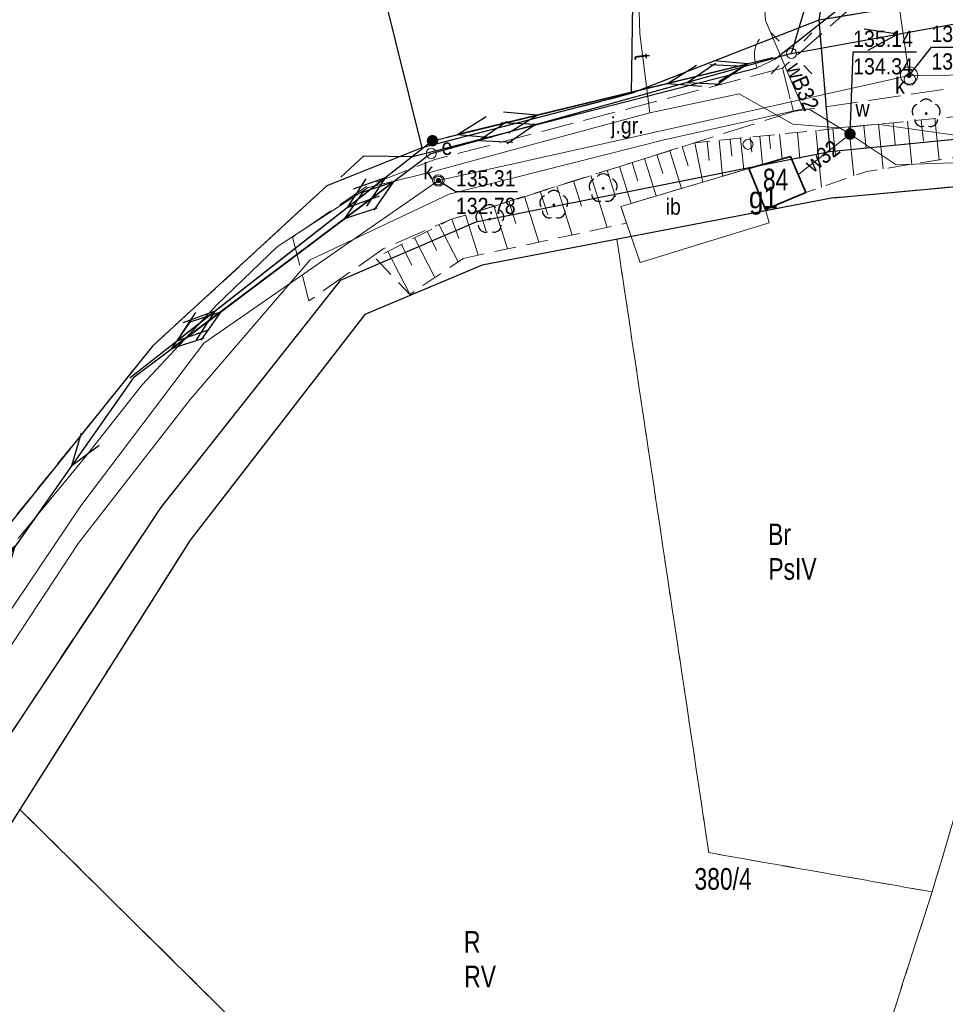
# Model space of a CAD drawing. Header units: metres. Extents: x 5548743 to 5556416, y 5707500 to 5714000.
# Tile 17 of 203: x 5551374 to 5551438, y 5711308 to 5711376. Entities that reach past the tile are written whole.
import ezdxf
from ezdxf.enums import TextEntityAlignment as Align

# ---------------------------------------------------------------- set-up
doc = ezdxf.new("R2010")
doc.units = ezdxf.units.M
doc.header["$MEASUREMENT"] = 0
for name, pattern in [('1.5_0.75', [2.25, 1.5, -0.75]), ('2.25_0.75', [3, 2.25, -0.75]), ('219-1000', [0]), ('otof_1000', [0]), ('suep_nn_1000', [0])]:
    doc.linetypes.add(name, pattern=pattern)
doc.layers.get('0').update_dxf_attribs({"color": 2, "linetype": 'CONTINUOUS', "lineweight": 5})
for name, color, linetype in [('000 Inne (niezydentyfikowane)', 7, 'CONTINUOUS'), ('209-oznaczenie konturu klasyfikacyjnego', 7, 'CONTINUOUS'), ('210-oznaczenie konturu użytku gruntowego', 7, 'CONTINUOUS'), ('211-numer działki ewidencyjnej', 7, 'CONTINUOUS'), ('217-kontur klasyfikacyjny', 7, 'CONTINUOUS'), ('218-kontur użytku gruntowego', 7, 'CONTINUOUS'), ('219-działka ewidencyjna', 7, 'CONTINUOUS'), ('312-budynek ewidencyjny', 7, 'CONTINUOUS'), ('312-oznaczenie budynku ewidencyjnego', 7, 'CONTINUOUS'), ('312-oznaczenie budynku ewidencyjnego-Atr117', 7, 'CONTINUOUS'), ('drzewo liściaste', 7, 'CONTINUOUS'), ('elektroenergetyczne urządzenie techniczne - ob. projektowany', 7, 'CONTINUOUS'), ('elektroenergetyczne urządzenie techniczne - ob. projektowany-Atr17', 7, 'CONTINUOUS'), ('furtka', 7, 'CONTINUOUS'), ('inna budowla', 7, 'CONTINUOUS'), ('inna budowla-Atr17', 7, 'CONTINUOUS'), ('jezdnia', 7, 'CONTINUOUS'), ('jezdnia-Atr17', 7, 'CONTINUOUS'), ('latarnia', 7, 'CONTINUOUS'), ('ogrodzenie trwałe', 7, 'CONTINUOUS'), ('przewód elektroenergetyczny niskiego napięcia', 7, 'CONTINUOUS'), ('przewód elektroenergetyczny niskiego napięcia - ob. projektowany', 7, 'CONTINUOUS'), ('przewód kanalizacyjny', 7, 'CONTINUOUS'), ('przewód telekomunikacyjny podziemny', 7, 'CONTINUOUS'), ('przewód telekomunikacyjny podziemny-Atr1', 7, 'CONTINUOUS'), ('przewód wodociągowy', 7, 'CONTINUOUS'), ('przewód wodociągowy-Atr1', 7, 'CONTINUOUS'), ('rzedna', 7, 'CONTINUOUS'), ('rzedna-Atr2', 7, 'CONTINUOUS'), ('rzedna-Atr3', 7, 'CONTINUOUS'), ('skarpa nieumocniona', 7, 'CONTINUOUS'), ('studnia kanalizacyjna', 7, 'CONTINUOUS'), ('słup przewodów napowietrznych', 7, 'CONTINUOUS'), ('właz do komory lub kanału - okrągły', 7, 'CONTINUOUS'), ('właz do komory lub kanału - okrągły-Atr17', 7, 'CONTINUOUS'), ('zasuwa lub zawór', 7, 'CONTINUOUS'), ('zasuwa lub zawór-Atr17', 7, 'CONTINUOUS')]:
    doc.layers.add(name, color=color, linetype=linetype)
doc.styles.get("Standard").update_dxf_attribs({"font": 'Working1250', "width": 0.75})
doc.linetypes.add('902-1000', pattern='A,5,0,[1,ksztalty.shx,S=1,R=0,X=0,Y=0],5', length=10)

# ---------------------------------------------------------------- blocks, each defined once
blk = doc.blocks.new('SUEP1')
at = {"color": 0, "linetype": 'Continuous'}
for p, q in [((7.5, 0), (5.25, 0.75)), ((22.5, 0), (20.25, 0.75)), ((0, 0), (7.5, 0)), ((7.5, 0), (5.25, -0.75)), ((7.5, 0), (22.5, 0)), ((22.5, 0), (20.25, -0.75))]:
    blk.add_line(p, q, dxfattribs=at)
blk = doc.blocks.new('SM01')
at = {"color": 0, "linetype": 'Continuous', "lineweight": 13}
for p, q in [((-0.848, 0.848), (-1.414, 1.414)), ((0.849, 0.848), (1.414, 1.414)), ((-0.848, -0.849), (-1.414, -1.414)), ((0.849, -0.849), (1.414, -1.414))]:
    blk.add_line(p, q, dxfattribs=at)
blk.add_circle((0, 0), 0.35, dxfattribs=at)
blk = doc.blocks.new('US25')
at = {"linetype": 'Continuous', "lineweight": 13}
h = blk.add_hatch(color=0, dxfattribs=at)
edge = h.paths.add_edge_path()
edge.add_arc((0, 0), 0.4, 0, 360)
blk = doc.blocks.new('PW01')
at = {"linetype": 'Continuous', "lineweight": 13}
h = blk.add_hatch(color=0, dxfattribs=at)
edge = h.paths.add_edge_path()
edge.add_arc((0, 0), 0.18, 0, 360)
blk = doc.blocks.new('US22')
at = {"color": 0, "linetype": 'Continuous', "lineweight": 0}
blk.add_circle((0, 0), 0.4, dxfattribs=at)
blk = doc.blocks.new('OP021')
at = {"linetype": 'Continuous', "lineweight": 13}
h = blk.add_hatch(color=0, dxfattribs=at)
edge = h.paths.add_edge_path()
edge.add_arc((0, 0), 0.1, 0, 360)
at = {"color": 0, "linetype": 'Continuous', "lineweight": -3}
for centre, start, end in [((0, 0.5), 38.316, 141.684), ((-0.476, 0.154), 110.388, 213.756), ((0.476, 0.154), 326.244, 69.612), ((-0.294, -0.404), 182.272, 285.64), ((0.294, -0.404), 254.36, 357.728), ((0.294, -0.404), 254.36, 357.728)]:
    blk.add_arc(centre, 0.5, start, end, dxfattribs=at)
blk = doc.blocks.new('US15')
at = {"color": 0, "linetype": 'Continuous', "lineweight": 13}
blk.add_circle((0, 0), 0.35, dxfattribs=at)
blk = doc.blocks.new('OK04')
at = {"color": 0, "linetype": 'Continuous', "lineweight": 0}
blk.add_arc((2, 0), 2, 120, 180, dxfattribs=at)

msp = doc.modelspace()

# ---------------------------------------------------------------- linework, layer by layer
at = {"layer": '000 Inne (niezydentyfikowane)', "color": 252, "linetype": 'Continuous', "lineweight": 18, "flags": 128}
for points in [[(5551437.55, 5711369.48), (5551437.84, 5711366.61)], [(5551431.58, 5711368.88), (5551431.92, 5711365.5)], [(5551432.62, 5711368.98), (5551432.78, 5711367.41)], [(5551433.64, 5711369.09), (5551433.96, 5711365.99)], [(5551434.65, 5711369.19), (5551434.8, 5711367.67)], [(5551435.64, 5711369.29), (5551435.94, 5711366.31)], [(5551436.6, 5711369.38), (5551436.75, 5711367.92)], [(5551424.07, 5711368.12), (5551424.29, 5711365.91)], [(5551424.75, 5711368.19), (5551424.86, 5711367.15)], [(5551425.4, 5711368.25), (5551425.6, 5711366.29)], [(5551426.05, 5711368.32), (5551426.14, 5711367.4)], [(5551426.78, 5711368.39), (5551426.96, 5711366.68)], [(5551428.01, 5711368.52), (5551428.19, 5711366.7)], [(5551429.28, 5711368.65), (5551429.68, 5711364.73)], [(5551430.47, 5711368.77), (5551430.65, 5711366.95)], [(5551420.03, 5711367.53), (5551420.45, 5711366.21)], [(5551420.9, 5711367.8), (5551421.46, 5711365.07)], [(5551421.77, 5711367.89), (5551421.9, 5711366.56)], [(5551422.58, 5711367.97), (5551422.83, 5711365.48)], [(5551423.35, 5711368.05), (5551423.47, 5711366.88)], [(5551418.28, 5711366.98), (5551418.69, 5711365.67)], [(5551419.16, 5711367.25), (5551419.98, 5711364.63)], [(5551415.69, 5711366.16), (5551416.49, 5711363.59)], [(5551416.55, 5711366.43), (5551416.95, 5711365.14)], [(5551417.41, 5711366.7), (5551418.23, 5711364.11)], [(5551413.69, 5711365.53), (5551414.82, 5711361.93)], [(5551414.83, 5711365.89), (5551415.41, 5711364.04)], [(5551411.33, 5711364.79), (5551412.4, 5711361.4)], [(5551412.5, 5711365.16), (5551413.05, 5711363.41)], [(5551409.09, 5711364.08), (5551410.09, 5711360.9)], [(5551410.19, 5711364.43), (5551410.71, 5711362.79)], [(5551406.98, 5711363.42), (5551407.92, 5711360.44)], [(5551408.02, 5711363.75), (5551408.5, 5711362.21)], [(5551405, 5711362.8), (5551405.88, 5711360)], [(5551405.97, 5711363.1), (5551406.43, 5711361.66)], [(5551403.19, 5711362.08), (5551404.49, 5711359.53)], [(5551404.06, 5711362.5), (5551404.55, 5711361.16)], [(5551402.34, 5711361.64), (5551403.02, 5711360.32)], [(5551400.56, 5711360.73), (5551401.29, 5711359.3)], [(5551401.47, 5711361.2), (5551402.87, 5711358.45)], [(5551399.62, 5711360.25), (5551401.14, 5711357.29)]]:
    msp.add_lwpolyline(points, dxfattribs=at)
at = {"layer": '217-kontur klasyfikacyjny', "color": 3, "linetype": '1.5_0.75', "lineweight": 18, "flags": 128}
for points in [[(5551429.5, 5711376.3), (5551430.59, 5711383.4)], [(5551399.03, 5711379.38), (5551401.99, 5711367.45)], [(5551416.5, 5711371.21), (5551429.5, 5711376.3)], [(5551401.99, 5711367.45), (5551416.5, 5711371.21)], [(5551452.27, 5711365.98), (5551430.49, 5711363.98)], [(5551437.35, 5711315.84), (5551452.27, 5711365.98)], [(5551452.27, 5711365.98), (5551437.35, 5711315.84)], [(5551430.49, 5711363.98), (5551415.5, 5711361.11)], [(5551415.5, 5711361.11), (5551406.16, 5711359.32)], [(5551415.5, 5711361.11), (5551421.87, 5711318.56)], [(5551421.87, 5711318.56), (5551415.5, 5711361.11)], [(5551406.16, 5711359.32), (5551398.04, 5711355.89)], [(5551398.04, 5711355.89), (5551385.92, 5711340.23)], [(5551385.92, 5711340.23), (5551374.12, 5711321.56)], [(5551374.12, 5711321.56), (5551423.52, 5711272.69)], [(5551421.87, 5711318.56), (5551437.35, 5711315.84)], [(5551437.35, 5711315.84), (5551421.87, 5711318.56)], [(5551423.52, 5711272.69), (5551437.35, 5711315.84)], [(5551437.35, 5711315.84), (5551423.52, 5711272.69)]]:
    msp.add_lwpolyline(points, dxfattribs=at)
at = {"layer": '218-kontur użytku gruntowego', "color": 70, "linetype": '1.5_0.75', "lineweight": 18, "flags": 128}
for points in [[(5551429.5, 5711376.3), (5551430.59, 5711383.4)], [(5551430.59, 5711383.4), (5551429.5, 5711376.3)], [(5551399.03, 5711379.38), (5551401.99, 5711367.45)], [(5551436.41, 5711377.43), (5551429.5, 5711376.3)], [(5551429.5, 5711376.3), (5551436.41, 5711377.43)], [(5551416.5, 5711371.21), (5551429.5, 5711376.3)], [(5551429.5, 5711376.3), (5551416.5, 5711371.21)], [(5551429.5, 5711376.3), (5551430.27, 5711367.18)], [(5551430.27, 5711367.18), (5551429.5, 5711376.3)], [(5551477.99, 5711371.88), (5551430.27, 5711367.18)], [(5551430.27, 5711367.18), (5551477.99, 5711371.88)], [(5551401.99, 5711367.45), (5551416.5, 5711371.21)], [(5551416.5, 5711371.21), (5551401.99, 5711367.45)], [(5551401.99, 5711367.45), (5551395.39, 5711364.8)], [(5551430.27, 5711367.18), (5551405.73, 5711362.3)], [(5551405.73, 5711362.3), (5551430.27, 5711367.18)], [(5551430.49, 5711363.98), (5551452.27, 5711365.98)], [(5551452.27, 5711365.98), (5551430.49, 5711363.98)], [(5551437.35, 5711315.84), (5551452.27, 5711365.98)], [(5551452.27, 5711365.98), (5551437.35, 5711315.84)], [(5551395.39, 5711364.8), (5551389.31, 5711359.2)], [(5551415.5, 5711361.11), (5551430.49, 5711363.98)], [(5551430.49, 5711363.98), (5551415.5, 5711361.11)], [(5551405.73, 5711362.3), (5551396.33, 5711358.25)], [(5551396.33, 5711358.25), (5551405.73, 5711362.3)], [(5551406.16, 5711359.32), (5551415.5, 5711361.11)], [(5551415.5, 5711361.11), (5551406.16, 5711359.32)], [(5551415.5, 5711361.11), (5551421.87, 5711318.56)], [(5551421.87, 5711318.56), (5551415.5, 5711361.11)], [(5551398.04, 5711355.89), (5551406.16, 5711359.32)], [(5551406.16, 5711359.32), (5551398.04, 5711355.89)], [(5551389.31, 5711359.2), (5551383.32, 5711353.7)], [(5551396.33, 5711358.25), (5551383.87, 5711342.47)], [(5551383.87, 5711342.47), (5551396.33, 5711358.25)], [(5551385.92, 5711340.23), (5551398.04, 5711355.89)], [(5551398.04, 5711355.89), (5551385.92, 5711340.23)], [(5551383.32, 5711353.7), (5551369.39, 5711336.39)], [(5551383.87, 5711342.47), (5551368.25, 5711318.97)], [(5551368.25, 5711318.97), (5551383.87, 5711342.47)], [(5551374.12, 5711321.56), (5551385.92, 5711340.23)], [(5551385.92, 5711340.23), (5551374.12, 5711321.56)], [(5551370.91, 5711316.48), (5551374.12, 5711321.56)], [(5551374.12, 5711321.56), (5551423.52, 5711272.69)], [(5551421.87, 5711318.56), (5551437.35, 5711315.84)], [(5551437.35, 5711315.84), (5551421.87, 5711318.56)], [(5551423.52, 5711272.69), (5551437.35, 5711315.84)], [(5551437.35, 5711315.84), (5551423.52, 5711272.69)]]:
    msp.add_lwpolyline(points, dxfattribs=at)
at = {"layer": '219-działka ewidencyjna', "color": 94, "linetype": '219-1000', "lineweight": 30, "flags": 128}
for points in [[(5551394.68, 5711396.89), (5551401.99, 5711367.45)], [(5551416.87, 5711396.24), (5551416.5, 5711371.21)], [(5551430.59, 5711383.4), (5551429.5, 5711376.3)], [(5551436.41, 5711377.43), (5551429.5, 5711376.3)], [(5551429.5, 5711376.3), (5551416.5, 5711371.21)], [(5551429.5, 5711376.3), (5551430.27, 5711367.18)], [(5551477.99, 5711371.88), (5551430.27, 5711367.18)], [(5551416.5, 5711371.21), (5551401.99, 5711367.45)], [(5551401.99, 5711367.45), (5551395.39, 5711364.8)], [(5551430.27, 5711367.18), (5551405.73, 5711362.3)], [(5551430.49, 5711363.98), (5551456.64, 5711366.38)], [(5551395.39, 5711364.8), (5551383.32, 5711353.7)], [(5551430.49, 5711363.98), (5551406.16, 5711359.32)], [(5551405.73, 5711362.3), (5551396.33, 5711358.25)], [(5551406.16, 5711359.32), (5551398.04, 5711355.89)], [(5551396.33, 5711358.25), (5551383.87, 5711342.47)], [(5551398.04, 5711355.89), (5551385.92, 5711340.23)], [(5551383.32, 5711353.7), (5551369.39, 5711336.39)], [(5551383.87, 5711342.47), (5551368.25, 5711318.97)], [(5551385.92, 5711340.23), (5551374.12, 5711321.56)], [(5551374.12, 5711321.56), (5551370.91, 5711316.48)], [(5551374.12, 5711321.56), (5551432.51, 5711263.81)]]:
    msp.add_lwpolyline(points, dxfattribs=at)
at = {"layer": '312-budynek ewidencyjny', "color": 252, "linetype": 'Continuous', "lineweight": 35, "flags": 128}
for points in [[(5551424.65, 5711366.02), (5551427.54, 5711366.85)], [(5551427.54, 5711366.85), (5551428.6, 5711364.36)], [(5551425.8, 5711363.18), (5551424.65, 5711366.02)], [(5551428.6, 5711364.36), (5551425.8, 5711363.18)]]:
    msp.add_lwpolyline(points, dxfattribs=at)
at = {"layer": 'furtka', "color": 252, "linetype": 'otof_1000', "lineweight": 18, "flags": 128}
msp.add_lwpolyline([(5551425.22, 5711373), (5551426.46, 5711373.59)], dxfattribs=at)
at = {"layer": 'inna budowla', "color": 252, "linetype": 'Continuous', "lineweight": 18, "flags": 128}
msp.add_lwpolyline([(5551415.77, 5711363.38), (5551417.12, 5711359.49), (5551426.05, 5711362.25), (5551425.8, 5711363.18), (5551424.65, 5711366.02)], close=True, dxfattribs=at)
at = {"layer": 'jezdnia', "color": 252, "linetype": '2.25_0.75', "lineweight": 18, "flags": 128}
for points in [[(5551172.09, 5711540.78), (5551175.55, 5711541.48), (5551179.08, 5711541.81), (5551182.67, 5711541.28), (5551184.52, 5711540.66), (5551199.48, 5711533.25), (5551229.75, 5711519.43), (5551232.58, 5711518.54), (5551237.97, 5711517.08), (5551246, 5711516), (5551265.86, 5711515.51), (5551285.84, 5711514.34), (5551298.12, 5711510.6), (5551299.87, 5711510.1), (5551304.6, 5711507.06), (5551344.36, 5711475.83), (5551354.22, 5711468.39), (5551360.8, 5711464.06), (5551374.1, 5711456.68), (5551402.05, 5711446.48), (5551407.78, 5711444.12), (5551410.66, 5711442.85), (5551414.33, 5711440.51), (5551417.63, 5711437.78), (5551420.15, 5711433.54), (5551421.37, 5711431.1), (5551426.56, 5711417.26), (5551432.01, 5711390.13), (5551431.87, 5711377.29), (5551426.97, 5711372.97), (5551427.74, 5711369.97), (5551440.19, 5711371.8), (5551450.56, 5711371.32), (5551462.05, 5711371.81), (5551478.14, 5711373.67), (5551488.68, 5711375.38), (5551516.03, 5711380.25), (5551543.48, 5711385.9), (5551551.63, 5711387.01), (5551565.67, 5711387.79), (5551572.21, 5711387.75), (5551583.47, 5711386.8), (5551583.96, 5711391.49), (5551566.2, 5711392.76), (5551550.45, 5711392.17), (5551542.24, 5711391.21), (5551487.59, 5711380.11), (5551461.08, 5711375.98), (5551449.46, 5711376.1), (5551446.32, 5711376.39), (5551441.41, 5711378.14), (5551439.66, 5711379.88), (5551437.86, 5711383.43), (5551436.13, 5711391.22), (5551429.65, 5711420.76), (5551427.26, 5711427.87), (5551425.61, 5711431.8), (5551422.03, 5711437.63), (5551419.19, 5711441.14), (5551415.93, 5711444.01), (5551412.67, 5711446), (5551409.41, 5711447.67), (5551403.68, 5711450.03), (5551375.77, 5711460.32), (5551363.25, 5711467.22), (5551356.64, 5711471.51), (5551346.66, 5711478.8), (5551307.36, 5711510.62), (5551302.62, 5711513.66), (5551298.56, 5711514.88), (5551286.23, 5711518.17), (5551273.73, 5711520.21), (5551268.88, 5711520.25), (5551264.12, 5711520.29), (5551254.29, 5711520.53), (5551243.63, 5711521.23), (5551236.96, 5711522.3), (5551231.68, 5711523.72), (5551223.67, 5711526.93), (5551218.56, 5711529.25), (5551196.45, 5711540.28), (5551189.04, 5711543.29), (5551182.56, 5711546.16), (5551169.98, 5711545.84), (5551167.74, 5711545.19)], [(5551426.97, 5711372.97), (5551405.45, 5711367.3), (5551402.88, 5711366.64), (5551398.18, 5711364.8), (5551393.01, 5711361.24), (5551394.15, 5711356.83), (5551399.31, 5711360.44), (5551403.96, 5711362.47), (5551406.49, 5711363.23), (5551427.74, 5711369.97)]]:
    msp.add_lwpolyline(points, close=True, dxfattribs=at)
at = {"layer": 'ogrodzenie trwałe', "color": 252, "linetype": '902-1000', "lineweight": 25, "flags": 128}
for points in [[(5551426.46, 5711373.59), (5551430.92, 5711377.1), (5551432.23, 5711379.68), (5551429.23, 5711393.42)], [(5551396.37, 5711365.42), (5551397.97, 5711366.9), (5551401.35, 5711366.85), (5551425.22, 5711373)]]:
    msp.add_lwpolyline(points, dxfattribs=at)
at = {"layer": 'przewód elektroenergetyczny niskiego napięcia', "color": 1, "linetype": 'suep_nn_1000', "lineweight": 18, "flags": 128}
for points in [[(5551438.04, 5711409.33), (5551427.6, 5711374)], [(5551427.6, 5711374), (5551438.04, 5711409.33)], [(5551427.6, 5711374), (5551470.19, 5711381.7)], [(5551427.6, 5711374), (5551402.63, 5711367.05)], [(5551402.63, 5711367.05), (5551382.02, 5711351.55)], [(5551382.02, 5711351.55), (5551360.83, 5711321.37)]]:
    msp.add_lwpolyline(points, dxfattribs=at)
at = {"layer": 'przewód elektroenergetyczny niskiego napięcia - ob. projektowany', "color": 1, "linetype": '2.25_0.75', "lineweight": 18, "flags": 128}
for points in [[(5551402.72, 5711367.94), (5551426.3, 5711373.7)], [(5551426.3, 5711373.7), (5551402.72, 5711367.94)], [(5551381.74, 5711351.49), (5551402.72, 5711367.94)]]:
    msp.add_lwpolyline(points, dxfattribs=at)
at = {"layer": 'przewód kanalizacyjny', "color": 34, "linetype": 'Continuous', "lineweight": 18, "flags": 128}
for points in [[(5551248.99, 5711626.03), (5551264.5, 5711613.67), (5551273.27, 5711606.28), (5551302.49, 5711596.19), (5551334.97, 5711595.59), (5551372.21, 5711602.16), (5551376.68, 5711602.39), (5551379.2, 5711547.02), (5551371.73, 5711524.35), (5551421.06, 5711509.2), (5551418.45, 5711480.42), (5551415.44, 5711457.21), (5551432.89, 5711435.52), (5551428.39, 5711415), (5551432.87, 5711392.48), (5551435.75, 5711372.47)], [(5551510.51, 5711380.54), (5551466.43, 5711372.73), (5551435.75, 5711372.47), (5551403.13, 5711365.18), (5551386.87, 5711353.9), (5551378.34, 5711342.61), (5551360.02, 5711315.37), (5551349.39, 5711293.3), (5551337.48, 5711270.98), (5551317.06, 5711241.17), (5551292.4, 5711207.7), (5551269.9, 5711177.23), (5551246.92, 5711144.84), (5551236.63, 5711132.92), (5551229.14, 5711126.06), (5551187.02, 5711069.24), (5551140.65, 5711040.02), (5551092.92, 5711013.04)]]:
    msp.add_lwpolyline(points, dxfattribs=at)
at = {"layer": 'przewód telekomunikacyjny podziemny', "color": 30, "linetype": 'Continuous', "lineweight": 18, "flags": 128}
for points in [[(5551417.78, 5711369.88), (5551417.08, 5711375.36), (5551416.98, 5711379.23), (5551418.12, 5711384.79)], [(5551373.99, 5711340.34), (5551378.61, 5711345.96), (5551382.6, 5711351.02), (5551387.8, 5711356.59), (5551391.98, 5711360.61), (5551398.25, 5711364.69), (5551402.69, 5711365.78), (5551409.81, 5711367.72), (5551417.78, 5711369.88), (5551423.97, 5711371.19), (5551427.7, 5711369.1), (5551430.84, 5711368.84), (5551433.57, 5711369.08), (5551440.7, 5711368.08), (5551440.78, 5711371.02), (5551441.51, 5711378.91)]]:
    msp.add_lwpolyline(points, dxfattribs=at)
at = {"layer": 'przewód wodociągowy', "color": 5, "linetype": 'Continuous', "lineweight": 18, "flags": 128}
for points in [[(5551425.43, 5711382.15), (5551425.81, 5711376.28), (5551428.42, 5711370.15)], [(5551297.99, 5711212.43), (5551302.08, 5711217.17), (5551325.99, 5711251.29), (5551340.88, 5711273.78), (5551347.58, 5711286.63), (5551356.72, 5711305.6), (5551364.26, 5711318.88), (5551378.16, 5711340.01), (5551385.93, 5711350), (5551394.23, 5711359.67), (5551403.87, 5711364.23), (5551418.78, 5711368.01), (5551428.42, 5711370.15), (5551428.83, 5711370.13), (5551431.66, 5711368.4), (5551434.87, 5711366.27), (5551452.61, 5711366.89), (5551464.63, 5711366.54), (5551474.72, 5711366.54), (5551484.79, 5711367.64)], [(5551428.14, 5711365.65), (5551431.66, 5711368.4)]]:
    msp.add_lwpolyline(points, dxfattribs=at)
at = {"layer": 'rzedna-Atr2', "color": 252, "flags": 128}
for points in [[(5551435.75, 5711372.47), (5551437.3, 5711374.44), (5551441.638, 5711374.44)], [(5551431.66, 5711368.4), (5551431.88, 5711374.1), (5551436.258, 5711374.1)], [(5551403.13, 5711365.18), (5551404.34, 5711364.42), (5551408.623, 5711364.42)]]:
    msp.add_lwpolyline(points, dxfattribs=at)
at = {"layer": 'skarpa nieumocniona', "color": 252, "linetype": '1.5_0.75', "lineweight": 18, "flags": 128}
msp.add_lwpolyline([(5551404.84, 5711359.77), (5551416.17, 5711362.22), (5551415.77, 5711363.38), (5551424.65, 5711366.02), (5551427.54, 5711366.85), (5551428.6, 5711364.36), (5551432.82, 5711365.81), (5551448.34, 5711368.29), (5551450.16, 5711368.5), (5551450.73, 5711370.7), (5551439.74, 5711369.7), (5551420.9, 5711367.8), (5551403.96, 5711362.47), (5551398.75, 5711359.81), (5551401.14, 5711357.28)], close=True, dxfattribs=at)
msp.add_lwpolyline([(5551404.84, 5711359.77), (5551416.17, 5711362.22), (5551415.77, 5711363.38), (5551424.65, 5711366.02), (5551427.54, 5711366.85), (5551428.6, 5711364.36), (5551432.82, 5711365.81), (5551448.34, 5711368.29), (5551450.16, 5711368.5), (5551450.73, 5711370.7), (5551439.74, 5711369.7), (5551420.9, 5711367.8), (5551403.96, 5711362.47), (5551398.75, 5711359.81), (5551401.14, 5711357.28)], close=True, dxfattribs=at)
at = {"layer": 'studnia kanalizacyjna', "color": 34, "linetype": 'Continuous', "lineweight": 18, "flags": 128}
for points in [[(5551436.35, 5711372.48), (5551436.34, 5711372.36), (5551436.31, 5711372.24), (5551436.25, 5711372.13), (5551436.16, 5711372.03), (5551436.06, 5711371.96), (5551435.95, 5711371.91), (5551435.83, 5711371.87), (5551435.71, 5711371.87), (5551435.57, 5711371.9), (5551435.46, 5711371.94), (5551435.36, 5711372.01), (5551435.27, 5711372.11), (5551435.21, 5711372.22), (5551435.16, 5711372.34), (5551435.15, 5711372.46), (5551435.16, 5711372.58), (5551435.2, 5711372.7), (5551435.25, 5711372.81), (5551435.34, 5711372.91), (5551435.44, 5711372.98), (5551435.55, 5711373.04), (5551435.68, 5711373.07), (5551435.8, 5711373.07), (5551435.93, 5711373.05), (5551436.04, 5711373), (5551436.14, 5711372.93), (5551436.23, 5711372.83), (5551436.3, 5711372.72), (5551436.34, 5711372.6)], [(5551403.43, 5711365.19), (5551403.42, 5711365.13), (5551403.4, 5711365.07), (5551403.37, 5711365.01), (5551403.33, 5711364.97), (5551403.28, 5711364.93), (5551403.22, 5711364.89), (5551403.16, 5711364.88), (5551403.1, 5711364.88), (5551403.04, 5711364.89), (5551402.98, 5711364.92), (5551402.93, 5711364.96), (5551402.89, 5711365), (5551402.86, 5711365.06), (5551402.84, 5711365.12), (5551402.83, 5711365.18), (5551402.83, 5711365.24), (5551402.85, 5711365.3), (5551402.88, 5711365.36), (5551402.92, 5711365.4), (5551402.97, 5711365.44), (5551403.03, 5711365.47), (5551403.09, 5711365.48), (5551403.15, 5711365.48), (5551403.21, 5711365.47), (5551403.27, 5711365.45), (5551403.32, 5711365.41), (5551403.36, 5711365.37), (5551403.39, 5711365.31), (5551403.41, 5711365.25)]]:
    msp.add_lwpolyline(points, close=True, dxfattribs=at)

# ---------------------------------------------------------------- block references
at = {"layer": 'drzewo liściaste', "color": 3, "linetype": 'Continuous', "lineweight": 18}
for p in [(5551436.94, 5711369.83), (5551414.55, 5711364.64), (5551411.13, 5711363.49), (5551406.69, 5711362.5)]:
    msp.add_blockref('OP021', p, dxfattribs=at)
at = {"layer": 'elektroenergetyczne urządzenie techniczne - ob. projektowany', "color": 1, "linetype": 'Continuous', "lineweight": 18, "rotation": 1.63}
msp.add_blockref('US25', (5551402.72, 5711367.94), dxfattribs=at)
at = {"layer": 'furtka', "color": 252, "linetype": 'Continuous', "lineweight": 18, "rotation": 25.445}
msp.add_blockref('OK04', (5551425.22, 5711373), dxfattribs=at)
at = {"layer": 'latarnia', "color": 252, "linetype": 'Continuous', "lineweight": 18}
msp.add_blockref('SM01', (5551427.6, 5711374), dxfattribs=at)
msp.add_blockref('SM01', (5551427.6, 5711374), dxfattribs=at)
at = {"layer": 'przewód elektroenergetyczny niskiego napięcia', "color": 1, "linetype": 'Continuous', "lineweight": 18}
for p, rotation in [((5551427.6, 5711374), 73.538), ((5551427.6, 5711374), 10.248), ((5551427.6, 5711374), 195.554), ((5551402.63, 5711367.05), 15.554), ((5551402.63, 5711367.05), 216.945), ((5551382.02, 5711351.55), 36.945), ((5551382.02, 5711351.55), 234.927), ((5551360.83, 5711321.37), 54.92700000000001)]:
    msp.add_blockref('SUEP1', p, dxfattribs=dict(at, rotation=rotation))
at = {"layer": 'przewód elektroenergetyczny niskiego napięcia - ob. projektowany', "color": 1, "linetype": 'Continuous', "lineweight": 18}
for p, rotation in [((5551426.3, 5711373.7), 193.727), ((5551402.72, 5711367.94), 13.727), ((5551402.72, 5711367.94), 218.099), ((5551381.74, 5711351.49), 38.099)]:
    msp.add_blockref('SUEP1', p, dxfattribs=dict(at, rotation=rotation))
at = {"layer": 'rzedna', "color": 34, "linetype": 'Continuous', "lineweight": 18}
for p in [(5551435.75, 5711372.47), (5551403.13, 5711365.18)]:
    msp.add_blockref('PW01', p, dxfattribs=at)
at = {"layer": 'rzedna', "color": 5, "linetype": 'Continuous', "lineweight": 18}
msp.add_blockref('PW01', (5551431.66, 5711368.4), dxfattribs=at)
at = {"layer": 'słup przewodów napowietrznych', "color": 252, "linetype": 'Continuous', "lineweight": 18}
for p in [(5551424.59, 5711367.69), (5551402.63, 5711367.05)]:
    msp.add_blockref('US15', p, dxfattribs=at)
at = {"layer": 'właz do komory lub kanału - okrągły', "color": 252, "linetype": 'Continuous', "lineweight": 18}
for p in [(5551435.81, 5711372.19), (5551403.13, 5711365.18)]:
    msp.add_blockref('US22', p, dxfattribs=at)
at = {"layer": 'zasuwa lub zawór', "color": 5, "linetype": 'Continuous', "lineweight": 18}
msp.add_blockref('US25', (5551431.66, 5711368.4), dxfattribs=at)

# ---------------------------------------------------------------- texts
at = {"layer": '209-oznaczenie konturu klasyfikacyjnego', "color": 70, "linetype": 'Continuous', "lineweight": 18, "width": 0.79}
for s, p in [('PsIV', (5551426, 5711338.99)), ('RV', (5551404.92, 5711310.72))]:
    msp.add_text(s, height=1.5, dxfattribs=at).set_placement(p, align=Align.TOP_LEFT)
at = {"layer": '210-oznaczenie konturu użytku gruntowego', "color": 70, "linetype": 'Continuous', "lineweight": 18, "width": 0.79}
for s, p in [('Br', (5551425.98, 5711339.89)), ('R', (5551404.9, 5711311.62))]:
    msp.add_text(s, height=1.5, dxfattribs=at).set_placement(p)
at = {"layer": '211-numer działki ewidencyjnej', "color": 94, "linetype": 'Continuous', "lineweight": 30, "width": 0.79}
msp.add_text('380/4', height=1.5, dxfattribs=at).set_placement((5551420.88, 5711317.49), align=Align.TOP_LEFT)
at = {"layer": '312-oznaczenie budynku ewidencyjnego', "color": 252, "linetype": 'Continuous', "lineweight": 18, "width": 0.79}
msp.add_text('84', height=1.5, dxfattribs=at).set_placement((5551425.62, 5711366), align=Align.TOP_LEFT)
at = {"layer": '312-oznaczenie budynku ewidencyjnego-Atr117', "color": 252, "width": 0.9}
msp.add_text('g1', height=1.5, dxfattribs=at).set_placement((5551425.66, 5711364), align=Align.MIDDLE_CENTER)
at = {"layer": 'elektroenergetyczne urządzenie techniczne - ob. projektowany-Atr17', "color": 1, "width": 0.9}
msp.add_text('e', height=1.125, rotation=1.262, dxfattribs=at).set_placement((5551403.36, 5711366.95))
at = {"layer": 'inna budowla-Atr17', "color": 252, "width": 0.9}
msp.add_text('ib', height=1.125, dxfattribs=at).set_placement((5551418.88, 5711362.81))
at = {"layer": 'jezdnia-Atr17', "color": 252, "width": 0.9}
msp.add_text('j.gr.', height=1.125, dxfattribs=at).set_placement((5551415.1, 5711368.44))
at = {"layer": 'przewód telekomunikacyjny podziemny-Atr1', "color": 30, "width": 0.9}
msp.add_text('t', height=1.125, rotation=276.03, dxfattribs=at).set_placement((5551417.26, 5711373.97), align=Align.MIDDLE_LEFT)
at = {"layer": 'przewód wodociągowy-Atr1', "color": 5, "width": 0.9}
msp.add_text('wB32', height=1.125, rotation=-66.937, dxfattribs=at).set_placement((5551427.2, 5711373.02))
msp.add_text('w32', height=1.125, rotation=36.613, dxfattribs=at).set_placement((5551428.75, 5711366.13), align=Align.MIDDLE_LEFT)
at = {"layer": 'rzedna-Atr2', "color": 5, "width": 0.9}
msp.add_text('135.14', height=1.125, dxfattribs=at).set_placement((5551431.88, 5711374.111), align=Align.BOTTOM_LEFT)
at = {"layer": 'rzedna-Atr2', "color": 34, "width": 0.9}
for s, p in [('135.47', (5551437.3, 5711374.451)), ('135.31', (5551404.34, 5711364.431))]:
    msp.add_text(s, height=1.125, dxfattribs=at).set_placement(p, align=Align.BOTTOM_LEFT)
at = {"layer": 'rzedna-Atr3', "color": 5, "width": 0.9}
msp.add_text('134.34', height=1.125, dxfattribs=at).set_placement((5551431.88, 5711372.199), align=Align.BOTTOM_LEFT)
at = {"layer": 'rzedna-Atr3', "color": 34, "width": 0.9}
for s, p in [('132.55', (5551437.3, 5711372.539)), ('132.78', (5551404.34, 5711362.519))]:
    msp.add_text(s, height=1.125, dxfattribs=at).set_placement(p, align=Align.BOTTOM_LEFT)
at = {"layer": 'właz do komory lub kanału - okrągły-Atr17', "color": 252, "width": 0.9}
for p in [(5551434.79, 5711371.2), (5551402.08, 5711365.27)]:
    msp.add_text('k', height=1.125, dxfattribs=at).set_placement(p)
at = {"layer": 'zasuwa lub zawór-Atr17', "color": 5, "width": 0.9}
msp.add_text('w', height=1.125, dxfattribs=at).set_placement((5551432.04, 5711369.62))

doc.saveas('drawing.dxf')
